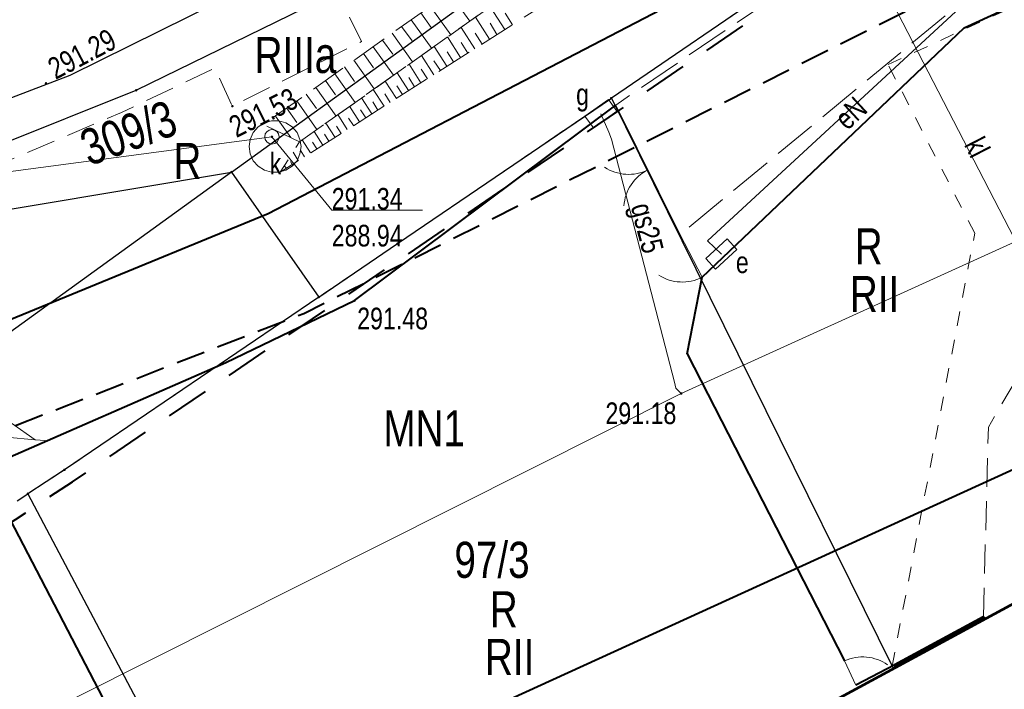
# Model space of a CAD drawing. Header units: metres. Extents: x 7437397 to 7437781, y 5556608 to 5556944.
# Tile 16 of 58: x 7437546 to 7437580, y 5556660 to 5556683. Entities that reach past the tile are written whole.
import ezdxf

# ---------------------------------------------------------------- set-up
doc = ezdxf.new("R2010")
doc.units = ezdxf.units.M
doc.header["$MEASUREMENT"] = 0
for name, pattern in [('BUBZ01-500', [1.75, 1.25, -0.5]), ('EGBK02-500', [2, 1.5, -0.5]), ('EGBO02-500', [2.5, 1.5, -1]), ('EGBU01-500', [1, 0.5, -0.5]), ('KTCR02-500', [1.5, 1, -0.5]), ('KTJZ01-500', [2, 1.5, -0.5])]:
    doc.linetypes.add(name, pattern=pattern)
doc.layers.get('0').update_dxf_attribs({"color": 250, "lineweight": 5})
for name, color, linetype, lineweight in [('203-Punkt załamania granicy działki nie stabilizowany', 7, 'Continuous', 5), ('brama (linia) - symbol', 7, 'Continuous', 5), ('BUBZ01', 250, 'Continuous', 5), ('BUIB02_01', 250, 'Continuous', 5), ('EGBB01', 250, 'Continuous', 5), ('EGBD03', 250, 'Continuous', 5), ('EGBK02', 250, 'Continuous', 5), ('EGBO02', 250, 'Continuous', 5), ('EGBP04_03', 250, 'Continuous', 5), ('EGBU01', 250, 'Continuous', 5), ('furtka (linia) - symbol', 7, 'Continuous', 5), ('KTCR02', 250, 'Continuous', 5), ('KTJZ01', 250, 'Continuous', 5), ('KTKR01', 250, 'Continuous', 5), ('KTOK02', 250, 'Continuous', 5), ('KTOK04', 250, 'Continuous', 5), ('KTOK05_01', 250, 'Continuous', 5), ('MPZP', 250, 'Continuous', 5), ('przewód elektroenergetyczny (linia)', 7, 'Continuous', 5), ('przewód elektroenergetyczny (linia)-Atr1', 7, 'Continuous', 5), ('przewód gazowy (linia)', 7, 'Continuous', 5), ('przewód gazowy (linia)-Atr1', 7, 'Continuous', 5), ('przewód kanalizacyjny (linia)', 7, 'Continuous', 5), ('przewód kanalizacyjny (linia)-Atr1', 7, 'Continuous', 5), ('przewód telekomunikacyjny (linia) - symbol', 7, 'Continuous', 5), ('punkt o określonej wysokości (sieć gazowa)', 7, 'Continuous', 5), ('punkt o określonej wysokości (sieć gazowa)-Atr2', 7, 'Continuous', 5), ('punkt o określonej wysokości (sieć kanalizacyjna)', 7, 'Continuous', 5), ('punkt o określonej wysokości (sieć kanalizacyjna)-Atr2', 7, 'Continuous', 5), ('punkt o określonej wysokości (sieć kanalizacyjna)-Atr3', 7, 'Continuous', 5), ('punkt wysokościowy naturalny', 7, 'Continuous', 5), ('punkt wysokościowy sztuczny', 7, 'Continuous', 5), ('RTPW01', 250, 'Continuous', 5), ('RTPW02', 250, 'Continuous', 5), ('SUPG_01', 250, 'Continuous', 5), ('szafa elektroenergetyczna (punkt)', 7, 'Continuous', 5), ('szafa elektroenergetyczna (punkt)-Atr17', 7, 'Continuous', 5), ('szafa gazowa (punkt)', 7, 'Continuous', 5), ('szafa gazowa (punkt)-Atr17', 7, 'Continuous', 5), ('Warstwa 1', 250, 'Continuous', 5), ('właz - siec kanalizacyjna (powierzchnia)', 7, 'Continuous', 5), ('właz okrągły - siec kanalizacyjna (punkt)', 7, 'Continuous', 5), ('właz okrągły - siec kanalizacyjna (punkt)-Atr17', 7, 'Continuous', 5)]:
    doc.layers.add(name, color=color, linetype=linetype, lineweight=lineweight)
doc.styles.get("Standard").update_dxf_attribs({"font": 'txt.shx', "width": 0.75})
doc.linetypes.add('KTOK05_01-500', pattern='A,3.75,[13,dgnlstyle-rozp_2015.shx,S=0.002778,R=0,X=0,Y=0],3.75', length=7.5)

# ---------------------------------------------------------------- blocks, each defined once
blk = doc.blocks.new('PT01')
at = {"color": 0, "linetype": 'Continuous', "lineweight": 13, "ltscale": 10}
for p, q in [((46.5, 0), (37.84, 5)), ((6.5, 0), (0, 0)), ((6.5, 0), (16.5, 0)), ((16.5, 0), (26.5, 0)), ((26.5, 0), (36.5, 0)), ((36.5, 0), (27.84, -5)), ((36.5, 0), (46.5, 0)), ((46.5, 0), (50, 0))]:
    blk.add_line(p, q, dxfattribs=at)
blk = doc.blocks.new('OK02')
at = {"layer": 'brama (linia) - symbol', "color": 0, "linetype": 'Continuous', "lineweight": 13, "ltscale": 10}
for centre, start, end in [((-15, 0), 0, 60), ((15, 0), 120, 180)]:
    blk.add_arc(centre, 15, start, end, dxfattribs=at)
blk = doc.blocks.new('OK04')
at = {"color": 0, "linetype": 'Continuous', "lineweight": 0, "ltscale": 10}
blk.add_arc((15, 0.01), 15, 120, 180, dxfattribs=at)
blk = doc.blocks.new('PW01')
at = {"layer": 'punkt wysokościowy naturalny', "linetype": 'Continuous', "lineweight": 13}
h = blk.add_hatch(color=0, dxfattribs=at)
edge = h.paths.add_edge_path()
edge.add_arc((0, 0), 0.45, 0, 360)
blk = doc.blocks.new('US22')
at = {"color": 0, "linetype": 'Continuous', "lineweight": 13, "ltscale": 10}
blk.add_circle((0, 0), 2.5, dxfattribs=at)
blk = doc.blocks.new('US20')
at = {"color": 0, "linetype": 'Continuous', "lineweight": 13, "ltscale": 10}
for p, q in [((-5, -2.5), (-5, 2.5)), ((-5, 2.5), (5, 2.5)), ((5, -2.5), (5, 2.5)), ((-5, -2.5), (5, -2.5))]:
    blk.add_line(p, q, dxfattribs=at)
blk = doc.blocks.new('US18')
at = {"color": 0, "linetype": 'Continuous', "lineweight": 13, "ltscale": 10}
for p, q in [((-5, -2.5), (-5, 2.5)), ((-5, 2.5), (5, 2.5)), ((5, -2.5), (5, 2.5)), ((-5, -2.5), (5, -2.5))]:
    blk.add_line(p, q, dxfattribs=at)
blk = doc.blocks.new('203')
at = {"layer": '203-Punkt załamania granicy działki nie stabilizowany', "linetype": 'Continuous', "lineweight": 13}
h = blk.add_hatch(color=96, dxfattribs=at)
edge = h.paths.add_edge_path()
edge.add_arc((0, 0), 0.45, 0, 360)
blk = doc.blocks.new('PW02')
at = {"layer": 'punkt wysokościowy sztuczny', "linetype": 'Continuous', "lineweight": 13}
h = blk.add_hatch(color=0, dxfattribs=at)
edge = h.paths.add_edge_path()
edge.add_arc((0, 0), 0.45, 0, 360)

msp = doc.modelspace()

# ---------------------------------------------------------------- linework, layer by layer
at = {"layer": 'BUBZ01', "color": 7, "linetype": 'BUBZ01-500', "lineweight": 13, "flags": 128}
for points in [[(7437555.54, 5556678.94), (7437554.3, 5556679.55), (7437564.94, 5556687.09), (7437572.62, 5556693.02), (7437576.97, 5556698.63), (7437577.76, 5556697.74), (7437573.36, 5556691.57), (7437555.54, 5556678.94)], [(7437577.76, 5556697.74), (7437578.63, 5556697.21), (7437574.37, 5556690.27), (7437554.88, 5556677.9), (7437555.54, 5556678.94), (7437573.36, 5556691.57), (7437577.76, 5556697.74)]]:
    msp.add_lwpolyline(points, close=True, dxfattribs=at)
at = {"layer": 'BUBZ01', "color": 7, "linetype": 'Continuous', "lineweight": 13, "flags": 128}
for points in [[(7437560.74, 5556684.11), (7437561.44, 5556683.12)], [(7437560.07, 5556683.64), (7437560.78, 5556682.65)], [(7437562.65, 5556682.83), (7437562.15, 5556683.62)], [(7437559.74, 5556683.41), (7437560.1, 5556682.91)], [(7437562.12, 5556682.5), (7437561.64, 5556683.26)], [(7437562.92, 5556683), (7437562.66, 5556683.4)], [(7437559.08, 5556682.94), (7437559.44, 5556682.44)], [(7437559.41, 5556683.17), (7437560.12, 5556682.18)], [(7437561.61, 5556682.17), (7437561.14, 5556682.91)], [(7437562.38, 5556682.66), (7437562.14, 5556683.05)], [(7437558.75, 5556682.71), (7437559.46, 5556681.72)], [(7437561.12, 5556681.86), (7437560.67, 5556682.58)], [(7437561.87, 5556682.33), (7437561.63, 5556682.71)], [(7437558.09, 5556682.24), (7437558.8, 5556681.25)], [(7437558.42, 5556682.47), (7437558.77, 5556681.98)], [(7437560.65, 5556681.56), (7437560.21, 5556682.25)], [(7437561.37, 5556682.02), (7437561.14, 5556682.38)], [(7437557.76, 5556682), (7437558.11, 5556681.51)], [(7437560.19, 5556681.27), (7437559.77, 5556681.94)], [(7437560.88, 5556681.71), (7437560.66, 5556682.06)], [(7437557.43, 5556681.77), (7437558.13, 5556680.78)], [(7437559.75, 5556680.99), (7437559.34, 5556681.63)], [(7437560.42, 5556681.41), (7437560.2, 5556681.75)], [(7437556.77, 5556681.3), (7437557.47, 5556680.31)], [(7437557.1, 5556681.54), (7437557.45, 5556681.04)], [(7437559.32, 5556680.72), (7437558.92, 5556681.34)], [(7437559.97, 5556681.13), (7437559.76, 5556681.46)], [(7437556.44, 5556681.07), (7437556.79, 5556680.57)], [(7437558.9, 5556680.45), (7437558.51, 5556681.05)], [(7437559.11, 5556680.58), (7437558.91, 5556680.89)], [(7437559.53, 5556680.85), (7437559.33, 5556681.17)], [(7437555.78, 5556680.6), (7437556.13, 5556680.1)], [(7437556.11, 5556680.83), (7437556.81, 5556679.84)], [(7437558.47, 5556680.18), (7437558.1, 5556680.76)], [(7437558.68, 5556680.31), (7437558.5, 5556680.61)], [(7437555.45, 5556680.36), (7437556.15, 5556679.37)], [(7437558.05, 5556679.91), (7437557.69, 5556680.47)], [(7437558.26, 5556680.04), (7437558.08, 5556680.33)], [(7437555.1, 5556680.12), (7437555.45, 5556679.62)], [(7437557.2, 5556679.37), (7437556.87, 5556679.89)], [(7437557.62, 5556679.64), (7437557.28, 5556680.18)], [(7437557.84, 5556679.78), (7437557.66, 5556680.05)], [(7437554.71, 5556679.84), (7437555.24, 5556679.09)], [(7437556.78, 5556679.1), (7437556.46, 5556679.59)], [(7437557.41, 5556679.51), (7437557.24, 5556679.77)], [(7437556.35, 5556678.83), (7437556.05, 5556679.3)], [(7437556.56, 5556678.97), (7437556.41, 5556679.21)], [(7437556.99, 5556679.24), (7437556.83, 5556679.49)], [(7437555.93, 5556678.56), (7437555.64, 5556679.01)], [(7437556.14, 5556678.7), (7437555.99, 5556678.93)], [(7437555.5, 5556678.3), (7437555.32, 5556678.59)], [(7437555.72, 5556678.43), (7437555.59, 5556678.63)], [(7437555.29, 5556678.16), (7437555.23, 5556678.26)], [(7437555.08, 5556678.03), (7437555.02, 5556678.12)]]:
    msp.add_lwpolyline(points, dxfattribs=at)
at = {"layer": 'BUIB02_01', "color": 212, "linetype": 'Continuous', "lineweight": 40, "flags": 128}
msp.add_lwpolyline([(7437478.779, 5556655.789), (7437498.529, 5556658.242), (7437527.258, 5556665.29), (7437554.461, 5556676.462), (7437578.709, 5556689.08)], dxfattribs=at)
at = {"layer": 'EGBB01', "color": 7, "linetype": 'Continuous', "lineweight": 53, "flags": 128}
for points in [[(7437576.15, 5556660.84), (7437579.22, 5556662.5)], [(7437579.22, 5556662.5), (7437579.26, 5556662.425)], [(7437576.19, 5556660.761), (7437576.15, 5556660.84)]]:
    msp.add_lwpolyline(points, dxfattribs=at)
at = {"layer": 'EGBD03', "color": 114, "linetype": 'Continuous', "lineweight": 30, "true_color": 0x00b140, "flags": 128}
for points in [[(7437549.89, 5556680.73), (7437584.26, 5556697.53)], [(7437553.19, 5556677.9), (7437564.3, 5556685.93)], [(7437572.27, 5556684.51), (7437566.34, 5556680.46)], [(7437535.38, 5556674.92), (7437549.89, 5556680.73)], [(7437558.94, 5556675.42), (7437566.34, 5556680.46)], [(7437566.34, 5556680.46), (7437576.06, 5556660.79)], [(7437553.19, 5556677.9), (7437533.16, 5556663.41)], [(7437535.38, 5556674.92), (7437553.19, 5556677.9)], [(7437553.19, 5556677.9), (7437556.21, 5556673.57)], [(7437556.21, 5556673.57), (7437558.94, 5556675.42)], [(7437556.21, 5556673.57), (7437547.41, 5556667.59)], [(7437547.41, 5556667.59), (7437546.14, 5556666.76)], [(7437545.77, 5556666.51), (7437546.14, 5556666.76)], [(7437546.14, 5556666.76), (7437555.292, 5556649.43)], [(7437576.06, 5556660.79), (7437576.099, 5556660.712)]]:
    msp.add_lwpolyline(points, dxfattribs=at)
at = {"layer": 'EGBK02', "color": 96, "linetype": 'EGBK02-500', "lineweight": 13, "flags": 128}
for points in [[(7437572.27, 5556684.51), (7437566.34, 5556680.46)], [(7437566.34, 5556680.46), (7437558.94, 5556675.42)], [(7437558.94, 5556675.42), (7437556.21, 5556673.57)], [(7437556.21, 5556673.57), (7437547.41, 5556667.59)], [(7437547.41, 5556667.59), (7437546.14, 5556666.76)], [(7437546.14, 5556666.76), (7437555.292, 5556649.43)]]:
    msp.add_lwpolyline(points, dxfattribs=at)
at = {"layer": 'EGBO02', "color": 96, "linetype": 'EGBO02-500', "lineweight": 40, "flags": 128}
msp.add_lwpolyline([(7437509.408, 5556641.775), (7437527.366, 5556653.573), (7437535.53, 5556659.046), (7437540.808, 5556662.655), (7437546.047, 5556666.094), (7437546.417, 5556666.344), (7437547.687, 5556667.174), (7437556.491, 5556673.156), (7437559.221, 5556675.006), (7437566.622, 5556680.047), (7437572.551, 5556684.096), (7437578.927, 5556688.403), (7437581.512, 5556689.607), (7437586.468, 5556691.935), (7437596.734, 5556696.524), (7437608.998, 5556702.025), (7437613.531, 5556704.147), (7437646.901, 5556719.682), (7437664.231, 5556728.731), (7437679.981, 5556736.007), (7437721.816, 5556755.672), (7437743.341, 5556772.789), (7437751.664, 5556779.423)], dxfattribs=at)
at = {"layer": 'EGBU01', "color": 96, "linetype": 'EGBU01-500', "lineweight": 13, "flags": 128}
for points in [[(7437575.92, 5556681.62), (7437583.87, 5556685.3)], [(7437572.27, 5556684.51), (7437566.34, 5556680.46)], [(7437566.34, 5556680.46), (7437572.27, 5556684.51)], [(7437578.92, 5556675.78), (7437575.92, 5556681.62)], [(7437566.34, 5556680.46), (7437558.94, 5556675.42)], [(7437558.94, 5556675.42), (7437566.34, 5556680.46)], [(7437576.06, 5556660.79), (7437578.92, 5556675.78)], [(7437558.94, 5556675.42), (7437556.21, 5556673.57)], [(7437556.21, 5556673.57), (7437558.94, 5556675.42)], [(7437556.21, 5556673.57), (7437547.41, 5556667.59)], [(7437547.41, 5556667.59), (7437556.21, 5556673.57)], [(7437547.41, 5556667.59), (7437546.14, 5556666.76)], [(7437546.14, 5556666.76), (7437547.41, 5556667.59)], [(7437545.77, 5556666.51), (7437546.14, 5556666.76)], [(7437546.14, 5556666.76), (7437545.77, 5556666.51)], [(7437546.14, 5556666.76), (7437555.292, 5556649.43)], [(7437555.292, 5556649.43), (7437546.14, 5556666.76)], [(7437576.099, 5556660.712), (7437576.06, 5556660.79)], [(7437576.06, 5556660.79), (7437576.099, 5556660.712)]]:
    msp.add_lwpolyline(points, dxfattribs=at)
at = {"layer": 'KTCR02', "color": 7, "linetype": 'KTCR02-500', "lineweight": 13, "flags": 128}
for points in [[(7437576.91, 5556698.6), (7437575.21, 5556697.2), (7437568.98, 5556691.34), (7437565.71, 5556688.51), (7437562.86, 5556686.65), (7437557.05, 5556683.71), (7437557.69, 5556682.42), (7437553.22, 5556680.18), (7437552.61, 5556681.5), (7437549.38, 5556679.96), (7437545.37, 5556678.26), (7437542.6, 5556677.35), (7437533.32, 5556674.74)], [(7437579.22, 5556662.5), (7437579.39, 5556669.07), (7437584.18, 5556677.18), (7437585.74, 5556680.27), (7437583.87, 5556685.3), (7437583.31, 5556686.59), (7437584.59, 5556687.27), (7437588.01, 5556689.01), (7437588.89, 5556687.53), (7437589.46, 5556686.32), (7437589.32, 5556685.09), (7437590, 5556683.81), (7437589.55, 5556683.08), (7437588.49, 5556679.13), (7437590.29, 5556675.55), (7437592.5, 5556673.98), (7437595.057, 5556670.991)]]:
    msp.add_lwpolyline(points, dxfattribs=at)
at = {"layer": 'KTJZ01', "color": 7, "linetype": 'KTJZ01-500', "lineweight": 13, "flags": 128}
msp.add_lwpolyline([(7437589.109, 5556707.502), (7437587.51, 5556704.57), (7437591.6, 5556694.89), (7437588.51, 5556693.05), (7437585.23, 5556698.82), (7437583.56, 5556697.89), (7437586.26, 5556692.39), (7437588.01, 5556689.01), (7437584.59, 5556687.27), (7437583.01, 5556687.54), (7437568.72, 5556675.73), (7437566.49, 5556680.22), (7437581.79, 5556690.63), (7437580.06, 5556696.08), (7437576.97, 5556698.63), (7437575.78, 5556700.17)], dxfattribs=at)
at = {"layer": 'KTKR01', "color": 7, "linetype": 'Continuous', "lineweight": 30, "flags": 128}
msp.add_lwpolyline([(7437509.93, 5556671.34), (7437513.74, 5556672.37), (7437516.19, 5556672.93), (7437525.36, 5556674.85), (7437534.27, 5556677.12), (7437543.86, 5556679.82), (7437547.6, 5556681.25), (7437562.05, 5556688.41), (7437564.55, 5556690.07), (7437567.61, 5556692.67), (7437574.17, 5556698.83), (7437574.91, 5556699.49), (7437575.69, 5556700.12)], dxfattribs=at)
at = {"layer": 'KTOK02', "color": 7, "linetype": 'Continuous', "lineweight": 13, "flags": 128}
msp.add_lwpolyline([(7437568.72, 5556675.73), (7437566.49, 5556680.22)], dxfattribs=at)
at = {"layer": 'KTOK04', "color": 7, "linetype": 'Continuous', "lineweight": 13, "flags": 128}
for points in [[(7437569.48, 5556674.26), (7437568.72, 5556675.73)], [(7437574.41, 5556660.97), (7437574.8, 5556660.13)]]:
    msp.add_lwpolyline(points, dxfattribs=at)
at = {"layer": 'KTOK05_01', "color": 7, "linetype": 'KTOK05_01-500', "lineweight": 40}
msp.add_line((7437568.97, 5556671.61), (7437574.411, 5556660.97), dxfattribs=at)
at = {"layer": 'KTOK05_01', "color": 7, "linetype": 'KTOK05_01-500', "lineweight": 40, "flags": 128}
for points in [[(7437568.97, 5556671.61), (7437569.48, 5556674.26), (7437578.55, 5556682.89), (7437583.93, 5556685.36)], [(7437552.99, 5556671.31), (7437557.45, 5556673.45), (7437566.49, 5556680.22)], [(7437539.4, 5556661.61), (7437537.97, 5556664.43), (7437544.59, 5556667.64), (7437552.99, 5556671.31)], [(7437544.59, 5556667.64), (7437553.94, 5556649.66), (7437554.329, 5556648.908)], [(7437576.15, 5556660.84), (7437574.8, 5556660.13)]]:
    msp.add_lwpolyline(points, dxfattribs=at)
at = {"layer": 'MPZP', "color": 212, "linetype": 'KTCR02-500', "lineweight": 40, "flags": 128}
msp.add_lwpolyline([(7437480.406, 5556653.046), (7437497.678, 5556655.366), (7437530.257, 5556663.123), (7437555.691, 5556673.002), (7437601.685, 5556696.111), (7437651.01, 5556723.248), (7437712.92, 5556755.928), (7437752.943, 5556777.073)], dxfattribs=at)
at = {"layer": 'MPZP', "color": 212, "linetype": 'KTOK05_01-500', "lineweight": 40, "flags": 128}
msp.add_lwpolyline([(7437495.183, 5556636.991), (7437534.91, 5556646.91), (7437607.002, 5556679.825), (7437691.32, 5556724.349), (7437761.13, 5556762.033)], dxfattribs=at)
at = {"layer": 'przewód elektroenergetyczny (linia)', "color": 1, "linetype": 'Continuous', "lineweight": 13, "flags": 128}
msp.add_lwpolyline([(7437570.15, 5556675.06), (7437569.67, 5556675.52), (7437578.26, 5556683.46), (7437582.47, 5556685.47), (7437587.88, 5556688.07), (7437585.32, 5556692.93), (7437587.22, 5556693.96)], dxfattribs=at)
at = {"layer": 'przewód gazowy (linia)', "color": 52, "linetype": 'Continuous', "lineweight": 13, "true_color": 0xbfbf00, "flags": 128}
for points in [[(7437566.25, 5556679.28), (7437565.98, 5556679.92)], [(7437568.57, 5556670.42), (7437568.53, 5556670.62), (7437566.34, 5556679.04), (7437566.25, 5556679.28)], [(7437568.76, 5556670.23), (7437568.57, 5556670.42)]]:
    msp.add_lwpolyline(points, dxfattribs=at)
at = {"layer": 'przewód kanalizacyjny (linia)', "color": 36, "linetype": 'Continuous', "lineweight": 13, "flags": 128}
for points in [[(7437585.379, 5556665.743), (7437575.73, 5556684.44)], [(7437512.46, 5556667.77), (7437535.98, 5556676.65), (7437554.59, 5556679.12)]]:
    msp.add_lwpolyline(points, dxfattribs=at)
at = {"layer": 'punkt o określonej wysokości (sieć kanalizacyjna)-Atr2', "color": 7, "flags": 128}
msp.add_lwpolyline([(7437554.59, 5556679.12), (7437556.66, 5556676.58), (7437559.806, 5556676.58)], dxfattribs=at)
at = {"layer": 'SUPG_01', "color": 52, "linetype": 'Continuous', "lineweight": 13, "flags": 128}
msp.add_lwpolyline([(7437619.69, 5556696.07), (7437619.33, 5556696.07), (7437605.899, 5556688.332), (7437599.734, 5556685.262), (7437589.523, 5556679.677), (7437568.76, 5556670.23), (7437547.783, 5556659.698), (7437510.677, 5556638.674)], dxfattribs=at)
at = {"layer": 'Warstwa 1', "color": 207, "linetype": 'Continuous', "lineweight": 53, "true_color": 0x6e1e6e, "flags": 128}
msp.add_lwpolyline([(7437466.384, 5556694.725), (7437479.253, 5556654.299), (7437507.556, 5556623.548), (7437507.556, 5556623.548), (7437761.553, 5556761.255), (7437724.258, 5556829.774), (7437466.384, 5556694.725)], close=True, dxfattribs=at)
at = {"layer": 'właz - siec kanalizacyjna (powierzchnia)', "color": 36, "linetype": 'Continuous', "lineweight": 13, "flags": 128}
msp.add_lwpolyline([(7437555.6, 5556678.78), (7437555.56, 5556678.53), (7437555.46, 5556678.29), (7437555.29, 5556678.1), (7437555.07, 5556677.96), (7437554.83, 5556677.89), (7437554.57, 5556677.89), (7437554.33, 5556677.96), (7437554.11, 5556678.1), (7437553.94, 5556678.29), (7437553.84, 5556678.53), (7437553.8, 5556678.78), (7437553.84, 5556679.03), (7437553.94, 5556679.27), (7437554.11, 5556679.46), (7437554.33, 5556679.6), (7437554.57, 5556679.67), (7437554.83, 5556679.67), (7437555.07, 5556679.6), (7437555.29, 5556679.46), (7437555.46, 5556679.27), (7437555.56, 5556679.03), (7437555.6, 5556678.78)], close=True, dxfattribs=at)

# ---------------------------------------------------------------- block references
at = {"layer": 'EGBP04_03', "color": 96, "linetype": 'Continuous', "lineweight": 13, "xscale": 0.1, "yscale": 0.1, "zscale": 0.1}
for p in [(7437549.89, 5556680.73), (7437566.34, 5556680.46), (7437553.19, 5556677.9), (7437558.94, 5556675.42), (7437556.21, 5556673.57), (7437547.41, 5556667.59), (7437546.14, 5556666.76), (7437576.06, 5556660.79)]:
    msp.add_blockref('203', p, dxfattribs=at)
at = {"layer": 'furtka (linia) - symbol', "color": 7, "linetype": 'Continuous', "lineweight": 13, "xscale": 0.1, "yscale": 0.1, "zscale": 0.1}
for p, rotation in [((7437569.48, 5556674.26), 117.339), ((7437574.41, 5556660.97), 294.905)]:
    msp.add_blockref('OK04', p, dxfattribs=dict(at, rotation=rotation))
at = {"layer": 'KTOK02', "color": 7, "linetype": 'Continuous', "lineweight": 13, "xscale": 0.1, "yscale": 0.1, "zscale": 0.1, "rotation": 116.412}
msp.add_blockref('OK02', (7437567.605, 5556677.975), dxfattribs=at)
at = {"layer": 'przewód telekomunikacyjny (linia) - symbol', "color": 30, "linetype": 'Continuous', "lineweight": 13, "xscale": 0.1, "yscale": 0.1, "zscale": 0.1, "rotation": 354.976}
msp.add_blockref('PT01', (7437541.76, 5556669.04), dxfattribs=at)
at = {"layer": 'punkt o określonej wysokości (sieć gazowa)', "color": 7, "linetype": 'Continuous', "lineweight": 13, "xscale": 0.1, "yscale": 0.1, "zscale": 0.1}
msp.add_blockref('PW01', (7437568.76, 5556670.23), dxfattribs=at)
at = {"layer": 'punkt o określonej wysokości (sieć kanalizacyjna)', "color": 7, "linetype": 'Continuous', "lineweight": 13, "xscale": 0.1, "yscale": 0.1, "zscale": 0.1}
msp.add_blockref('PW01', (7437554.59, 5556679.12), dxfattribs=at)
at = {"layer": 'RTPW02', "color": 7, "linetype": 'Continuous', "lineweight": 13, "xscale": 0.1, "yscale": 0.1, "zscale": 0.1}
for p in [(7437546.77, 5556680.97), (7437553.22, 5556680.18), (7437557.45, 5556673.45)]:
    msp.add_blockref('PW02', p, dxfattribs=at)
at = {"layer": 'szafa elektroenergetyczna (punkt)', "color": 7, "linetype": 'Continuous', "lineweight": 13, "xscale": 0.09999999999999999, "yscale": 0.09999999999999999, "zscale": 0.09999999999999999, "rotation": 42.51000000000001}
msp.add_blockref('US18', (7437570.15, 5556675.06), dxfattribs=at)
at = {"layer": 'szafa gazowa (punkt)', "color": 7, "linetype": 'Continuous', "lineweight": 13, "xscale": 0.1, "yscale": 0.1, "zscale": 0.1, "rotation": 35.311}
msp.add_blockref('US20', (7437565.98, 5556679.92), dxfattribs=at)
at = {"layer": 'właz okrągły - siec kanalizacyjna (punkt)', "color": 7, "linetype": 'Continuous', "lineweight": 13, "xscale": 0.1, "yscale": 0.1, "zscale": 0.1}
msp.add_blockref('US22', (7437554.59, 5556679.12), dxfattribs=at)

# ---------------------------------------------------------------- texts
at = {"layer": 'EGBD03', "color": 114, "linetype": 'Continuous', "lineweight": 30, "true_color": 0x00b140, "insert": (7437548.27, 5556678.08), "char_height": 1.25, "attachment_point": 7, "rotation": 20.0588, "line_spacing_factor": 0.6}
msp.add_mtext('\\FWORKING_1250;\\H1x;\\W0.8;309/3', dxfattribs=at)
at = {"layer": 'EGBD03', "color": 114, "linetype": 'Continuous', "lineweight": 30, "true_color": 0x00b140, "insert": (7437560.908, 5556663.83), "char_height": 1.25, "attachment_point": 7, "line_spacing_factor": 0.6}
msp.add_mtext('\\FWORKING_1250;\\H1x;\\W0.8;97/3', dxfattribs=at)
at = {"layer": 'EGBK02', "color": 96, "linetype": 'Continuous', "lineweight": 30, "char_height": 1.25, "line_spacing_factor": 0.6}
for s, insert, attachment_point in [('\\FWORKING_1250;\\H1x;\\W0.8;RIIIa', (7437553.992, 5556682.579), 1), ('\\FWORKING_1250;\\H1x;\\W0.8;RII', (7437574.598, 5556673.053), 7), ('\\FWORKING_1250;\\H1x;\\W0.8;RII', (7437561.965, 5556660.486), 7)]:
    msp.add_mtext(s, dxfattribs=dict(at, insert=insert, attachment_point=attachment_point))
at = {"layer": 'EGBU01', "color": 96, "linetype": 'Continuous', "lineweight": 30, "char_height": 1.25, "attachment_point": 7, "line_spacing_factor": 0.6}
for insert in [(7437551.182, 5556677.66), (7437574.766, 5556674.702), (7437562.134, 5556662.135)]:
    msp.add_mtext('\\FWORKING_1250;\\H1x;\\W0.8;R', dxfattribs=dict(at, insert=insert))
at = {"layer": 'MPZP', "color": 212, "linetype": 'Continuous', "lineweight": 30, "insert": (7437558.449, 5556668.4), "char_height": 1.25, "attachment_point": 7, "line_spacing_factor": 0.6}
msp.add_mtext('\\FWORKING_1250;\\H1x;\\W0.8;MN1', dxfattribs=at)
at = {"layer": 'przewód elektroenergetyczny (linia)-Atr1', "color": 1, "insert": (7437574.255, 5556679.588), "char_height": 0.75, "attachment_point": 4, "rotation": 42.748, "line_spacing_factor": 0.6}
msp.add_mtext('\\FWORKING_1250;\\H1x;\\W0.8;eN', dxfattribs=at)
at = {"layer": 'przewód gazowy (linia)-Atr1', "color": 7, "insert": (7437567.729, 5556676.898), "char_height": 0.75, "attachment_point": 1, "rotation": 284.579, "line_spacing_factor": 0.6}
msp.add_mtext('\\FWORKING_1250;\\H1x;\\W0.8;gs25', dxfattribs=at)
at = {"layer": 'przewód kanalizacyjny (linia)-Atr1', "color": 36, "insert": (7437578.872, 5556679.018), "char_height": 0.75, "attachment_point": 4, "rotation": 297.213, "line_spacing_factor": 0.6}
msp.add_mtext('\\FWORKING_1250;\\H1x;\\W0.8;kl', dxfattribs=at)
at = {"layer": 'punkt o określonej wysokości (sieć gazowa)-Atr2', "color": 7, "insert": (7437566.135, 5556669.162), "char_height": 0.75, "attachment_point": 7, "line_spacing_factor": 0.6}
msp.add_mtext('\\FWORKING_1250;\\H1x;\\W0.8;291.18', dxfattribs=at)
at = {"layer": 'punkt o określonej wysokości (sieć kanalizacyjna)-Atr2', "color": 36, "insert": (7437556.66, 5556676.588), "char_height": 0.75, "attachment_point": 7, "line_spacing_factor": 0.6}
msp.add_mtext('\\FWORKING_1250;\\H1x;\\W0.8;291.34', dxfattribs=at)
at = {"layer": 'punkt o określonej wysokości (sieć kanalizacyjna)-Atr3', "color": 36, "insert": (7437556.66, 5556675.312), "char_height": 0.75, "attachment_point": 7, "line_spacing_factor": 0.6}
msp.add_mtext('\\FWORKING_1250;\\H1x;\\W0.8;288.94', dxfattribs=at)
at = {"layer": 'RTPW01', "color": 7, "linetype": 'Continuous', "lineweight": 13, "char_height": 0.75, "attachment_point": 7, "line_spacing_factor": 0.6}
for s, insert, rotation in [('\\FWORKING_1250;\\H1x;\\W0.8;291.29', (7437547.106, 5556681.079), 27.694), ('\\FWORKING_1250;\\H1x;\\W0.8;291.53', (7437553.365, 5556679.067), 26.565)]:
    msp.add_mtext(s, dxfattribs=dict(at, insert=insert, rotation=rotation))
at = {"layer": 'RTPW01', "color": 7, "linetype": 'Continuous', "lineweight": 13, "insert": (7437557.541, 5556672.443), "char_height": 0.75, "attachment_point": 7, "line_spacing_factor": 0.6}
msp.add_mtext('\\FWORKING_1250;\\H1x;\\W0.8;291.48', dxfattribs=at)
at = {"layer": 'szafa elektroenergetyczna (punkt)-Atr17', "color": 7, "insert": (7437570.65, 5556674.39), "char_height": 0.75, "attachment_point": 7, "line_spacing_factor": 0.6}
msp.add_mtext('\\FWORKING_1250;\\H1x;\\W0.8;e', dxfattribs=at)
at = {"layer": 'szafa gazowa (punkt)-Atr17', "color": 7, "insert": (7437565.12, 5556679.99), "char_height": 0.75, "attachment_point": 7, "line_spacing_factor": 0.6}
msp.add_mtext('\\FWORKING_1250;\\H1x;\\W0.8;g', dxfattribs=at)
at = {"layer": 'właz okrągły - siec kanalizacyjna (punkt)-Atr17', "color": 7, "insert": (7437554.513, 5556677.815), "char_height": 0.75, "attachment_point": 7, "line_spacing_factor": 0.6}
msp.add_mtext('\\FWORKING_1250;\\H1x;\\W0.8;k', dxfattribs=at)

doc.saveas('drawing.dxf')
